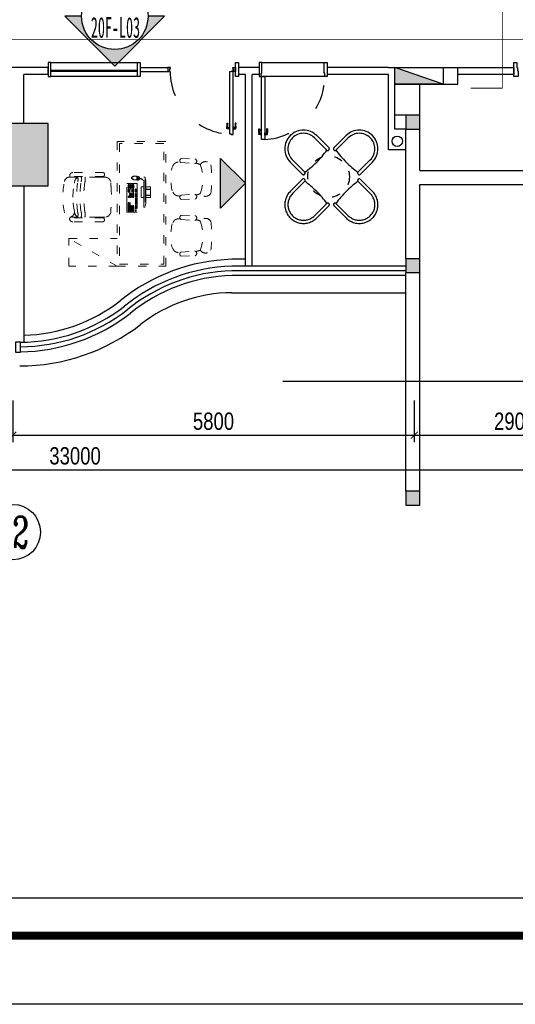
# Model space of a CAD drawing. Header units: millimetres. Extents: x -539149 to -534375, y 505028 to 505469.
# Tile 118 of 135: x -534746 to -534675, y 505039 to 505181. Entities that reach past the tile are written whole.
import ezdxf
from ezdxf.enums import TextEntityAlignment as Align
from ezdxf.lldxf.tags import DXFTag

# ---------------------------------------------------------------- set-up
doc = ezdxf.new("R2010")
doc.units = ezdxf.units.MM
doc.header["$LTSCALE"] = 10
doc.linetypes.add('ACAD_ISO03W100', pattern=[30, 12, -18])
doc.linetypes.add('DASH', pattern=[0.35, 0.25, -0.1])
for name, color, linetype in [('-消火栓', 242, 'Continuous'), ('A-建筑-原墙体', 2, 'Continuous'), ('A-建筑-新增墙体', 3, 'Continuous'), ('A-建筑-柱子、剪力墙', 251, 'Continuous'), ('A-建筑-窗户', 4, 'Continuous'), ('A-建筑-轴号', 3, 'Continuous'), ('A2图框$0$E-图框', 100, 'Continuous'), ('AXIS_TEXT', 50, 'Continuous'), ('B-平面-到顶家具H', 30, 'Continuous'), ('B-平面-完成面造型线', 6, 'Continuous'), ('B-平面-家具L', 30, 'Continuous'), ('B-平面-尺寸', 8, 'Continuous'), ('B-平面-活动家具', 30, 'ACAD_ISO03W100'), ('B-平面-门', 4, 'Continuous'), ('B-平面-门洞线', 8, 'Continuous'), ('E-图框', 100, 'Continuous'), ('E-填充', 251, 'Continuous'), ('E-文本', 7, 'Continuous')]:
    doc.layers.add(name, color=color, linetype=linetype)
doc.layers.add('A-批量打印图层', color=251, linetype='Continuous', plot=False)
doc.layers.add('A2图框$0$图框外线', color=1, linetype='Continuous', plot=False)
doc.styles.add('_TCH_AXIS', font='COMPLEX', dxfattribs={"bigfont": 'GBCBIG'})
doc.styles.add('CCD_DIM', font='txt', dxfattribs={"width": 0.8})
doc.styles.add('COMPLEX', font='COMPLEX')
doc.styles.add('黑体', font='simhei.ttf')
tags = doc.linetypes.add('CENTER', pattern=[2, 1.25, -0.25, 0.25, -0.25]).pattern_tags.tags
tags[10:11] = [DXFTag(74, 4), DXFTag(75, 0), DXFTag(340, '0'), DXFTag(46, 1.0), DXFTag(50, 0.0), DXFTag(44, 0.0), DXFTag(45, 0.0)]
tags[8:9] = [DXFTag(74, 4), DXFTag(75, 0), DXFTag(340, '0'), DXFTag(46, 1.0), DXFTag(50, 0.0), DXFTag(44, 0.0), DXFTag(45, 0.0)]
tags[6:7] = [DXFTag(74, 4), DXFTag(75, 0), DXFTag(340, '0'), DXFTag(46, 1.0), DXFTag(50, 0.0), DXFTag(44, 0.0), DXFTag(45, 0.0)]
tags[4:5] = [DXFTag(74, 4), DXFTag(75, 0), DXFTag(340, '0'), DXFTag(46, 1.0), DXFTag(50, 0.0), DXFTag(44, 0.0), DXFTag(45, 0.0)]
doc.dimstyles.new('1-1', dxfattribs={"dimscale": 0, "dimtxt": 2.5, "dimasz": 1, "dimexe": 1, "dimexo": 1, "dimgap": 0.75, "dimtad": 1, "dimdec": 0, "dimrnd": 0.005, "dimzin": 0, "dimdsep": 46, "dimtxsty": 'CCD_DIM', "dimblk": 'ARCHTICK', "dimcen": 0.13, "dimclrd": 44, "dimclre": 44, "dimclrt": 50, "dimadec": 0, "dimazin": 0, "dimtfac": 1, "dimtdec": 0, "dimtix": 1, "dimtmove": 2, "dimatfit": 3, "dimldrblk": 'HBA_Leader_Dot', "dimfxl": 5, "dimfxlon": 1, "dimtvp": 1, "dimtolj": 1, "dimtzin": 0, "dimarcsym": 0})

# ---------------------------------------------------------------- blocks, each defined once
blk = doc.blocks.new('$TwtSys$00000434')
for p, q in [((-0.5, 0.5), (-0.5, -0.5)), ((-0.5, -0.5), (0.5, 0.5)), ((0.5, 0.5), (-0.5, 0.5)), ((0.5, -0.5), (0.5, 0.5)), ((-0.5, -0.5), (0.5, -0.5))]:
    blk.add_line(p, q)
blk.add_solid([(0.5, -0.5), (0.5, 0.5), (-0.5, -0.5)])
blk = doc.blocks.new('_AXISO')
blk.add_circle((0, 0), 0.5)
at = {"layer": 'AXIS_TEXT', "style": 'COMPLEX', "width": 1.041667}
blk.add_attdef('A', text='', height=0.56, dxfattribs=at).set_placement((-0.25, -0.28), (0.25, -0.28), align=Align.FIT)
blk = doc.blocks.new('_ArchTick')
at = {"color": 0, "linetype": 'ByBlock', "const_width": 0.15}
blk.add_lwpolyline([(-0.5, -0.5), (0.5, 0.5)], dxfattribs=at)
blk = doc.blocks.new('HBA_Leader_Dot')
at = {"color": 0, "linetype": 'ByBlock'}
blk.add_line((-5, 0), (-10, 0), dxfattribs=at)
at = {"color": 0, "linetype": 'ByBlock', "const_width": 5}
blk.add_lwpolyline([(-2.5, 0, 1), (2.5, 0, 1)], format="xyb", close=True, dxfattribs=at)
blk = doc.blocks.new('_FZH')
at = {"layer": 'A-建筑-原墙体'}
blk.add_lwpolyline([(-0.5, -0.5), (0.5, -0.5), (0.5, 0.5), (-0.5, 0.5)], close=True, dxfattribs=at)
at = {"layer": 'A-建筑-柱子、剪力墙'}
blk.add_solid([(-0.5, -0.5), (0.5, -0.5), (-0.5, 0.5), (0.5, 0.5)], dxfattribs=at)
blk = doc.blocks.new('A$C0F355EF4')
at = {"color": 8}
for p, q in [((147, 431), (99, 479)), ((323, 466), (318, 460)), ((321, 436), (331, 428)), ((346, 448), (323, 466)), ((326, 468), (324, 465)), ((330, 476), (325, 469)), ((325, 469), (348, 451)), ((331, 428), (346, 448)), ((331, 429), (366, 402)), ((365, 470), (333, 428)), ((347, 452), (345, 449)), ((346, 448), (346, 448)), ((348, 451), (364, 471)), ((348, 451), (348, 451)), ((364, 471), (354, 479)), ((363, 471), (398, 444)), ((84, 368), (36, 416))]:
    blk.add_line(p, q, dxfattribs=at)
at = {"color": 8, "linetype": 'DASH', "ltscale": 0.1, "elevation": 0}
for points in [[(194, 277), (201, 285), (209, 277), (201, 270)], [(218, 302), (226, 309), (233, 302), (226, 294)], [(228, 311), (235, 318), (243, 311), (235, 304)], [(237, 321), (245, 328), (252, 321), (245, 313)], [(243, 277), (250, 285), (257, 277), (250, 270)], [(252, 287), (260, 294), (267, 287), (260, 279)], [(262, 296), (269, 304), (276, 296), (269, 289)], [(274, 284), (282, 291), (289, 284), (282, 276)], [(281, 315), (288, 323), (295, 315), (288, 308)], [(290, 325), (298, 332), (305, 325), (298, 317)], [(293, 303), (301, 310), (308, 303), (301, 295)], [(300, 334), (307, 342), (314, 334), (307, 327)], [(303, 312), (310, 319), (318, 312), (310, 305)], [(306, 290), (313, 297), (321, 290), (313, 283)], [(309, 344), (317, 351), (324, 344), (317, 336)], [(312, 322), (320, 329), (327, 322), (320, 314)], [(315, 300), (323, 307), (330, 300), (323, 292)], [(318, 278), (325, 285), (333, 278), (325, 271)], [(322, 331), (329, 338), (337, 331), (329, 324)], [(325, 309), (332, 317), (340, 309), (332, 302)], [(327, 288), (335, 295), (342, 288), (335, 280)], [(334, 319), (342, 326), (349, 319), (342, 311)], [(337, 297), (344, 304), (352, 297), (344, 290)], [(346, 307), (354, 314), (361, 307), (354, 299)], [(350, 284), (357, 292), (365, 284), (357, 277)], [(359, 294), (367, 301), (374, 294), (367, 286)], [(53, 137), (61, 144), (68, 137), (61, 129)], [(63, 146), (70, 153), (78, 146), (70, 139)], [(72, 156), (80, 163), (87, 156), (80, 148)], [(90, 173), (97, 181), (105, 173), (97, 166)], [(100, 183), (107, 190), (114, 183), (107, 175)], [(109, 192), (117, 200), (124, 192), (117, 185)], [(119, 202), (126, 209), (133, 202), (126, 194)], [(128, 211), (136, 219), (143, 211), (136, 204)], [(138, 221), (145, 228), (152, 221), (145, 213)], [(147, 230), (155, 238), (162, 230), (155, 223)], [(165, 249), (173, 256), (180, 249), (173, 241)], [(175, 258), (182, 265), (190, 258), (182, 251)], [(184, 268), (192, 275), (199, 268), (192, 260)], [(190, 225), (197, 232), (205, 225), (197, 217)], [(199, 234), (207, 242), (214, 234), (207, 227)], [(203, 212), (210, 219), (218, 212), (210, 204)], [(209, 244), (216, 251), (224, 244), (216, 236)], [(212, 221), (220, 229), (227, 221), (220, 214)], [(215, 199), (223, 207), (230, 199), (223, 192)], [(218, 253), (226, 261), (233, 253), (226, 246)], [(222, 231), (229, 238), (237, 231), (229, 223)], [(225, 209), (232, 216), (239, 209), (232, 201)], [(227, 187), (235, 195), (242, 187), (235, 180)], [(231, 240), (239, 248), (246, 240), (239, 233)], [(234, 218), (242, 226), (249, 218), (242, 211)], [(237, 197), (244, 204), (251, 197), (244, 189)], [(240, 174), (247, 182), (255, 174), (247, 167)], [(244, 228), (251, 235), (258, 228), (251, 220)], [(246, 206), (254, 214), (261, 206), (254, 199)], [(255, 265), (263, 272), (270, 265), (263, 257)], [(256, 216), (263, 223), (271, 216), (263, 208)], [(265, 274), (272, 281), (280, 274), (272, 267)], [(281, 239), (288, 247), (295, 239), (288, 232)], [(290, 249), (298, 256), (305, 249), (298, 241)], [(293, 227), (301, 234), (308, 227), (301, 219)], [(300, 258), (307, 266), (314, 258), (307, 251)], [(303, 236), (310, 244), (318, 236), (310, 229)], [(312, 246), (320, 253), (327, 246), (320, 238)], [(331, 265), (338, 273), (346, 265), (338, 258)], [(340, 275), (348, 282), (355, 275), (348, 267)], [(24, 107), (31, 114), (39, 107), (31, 99)], [(44, 127), (51, 134), (59, 127), (51, 120)], [(47, 82), (55, 89), (62, 82), (55, 75)], [(57, 91), (64, 99), (72, 91), (64, 84)], [(60, 69), (67, 77), (75, 69), (67, 62)], [(66, 101), (74, 108), (81, 101), (74, 94)], [(70, 79), (77, 86), (84, 79), (77, 71)], [(72, 57), (80, 64), (87, 57), (80, 49)], [(76, 110), (83, 118), (91, 110), (83, 103)], [(79, 88), (86, 96), (94, 88), (86, 81)], [(82, 66), (89, 74), (97, 66), (89, 59)], [(85, 120), (93, 127), (100, 120), (93, 113)], [(85, 45), (92, 52), (99, 45), (92, 37)], [(89, 98), (96, 105), (103, 98), (96, 90)], [(92, 76), (99, 83), (106, 76), (99, 68)], [(94, 54), (101, 62), (109, 54), (101, 47)], [(95, 129), (102, 137), (110, 129), (102, 122)], [(97, 32), (105, 39), (112, 32), (105, 24)], [(98, 107), (105, 115), (113, 107), (105, 100)], [(101, 85), (108, 93), (116, 85), (108, 78)], [(104, 64), (111, 71), (118, 64), (111, 56)], [(107, 41), (114, 49), (122, 41), (114, 34)], [(108, 117), (115, 124), (122, 117), (115, 109)], [(111, 95), (118, 102), (125, 95), (118, 87)], [(113, 73), (120, 81), (128, 73), (120, 66)], [(116, 51), (124, 58), (131, 51), (124, 43)], [(120, 104), (127, 112), (135, 104), (127, 97)], [(123, 83), (130, 90), (137, 83), (130, 75)], [(126, 60), (133, 68), (141, 60), (133, 53)], [(132, 92), (139, 100), (147, 92), (139, 85)], [(135, 70), (143, 77), (150, 70), (143, 62)], [(142, 102), (149, 109), (156, 102), (149, 94)], [(145, 79), (152, 87), (160, 79), (152, 72)], [(151, 111), (159, 119), (166, 111), (159, 104)], [(154, 89), (162, 96), (169, 89), (162, 81)], [(161, 121), (168, 128), (175, 121), (168, 113)], [(164, 98), (171, 106), (179, 98), (171, 91)], [(173, 108), (181, 115), (188, 108), (181, 100)]]:
    blk.add_lwpolyline(points, close=True, dxfattribs=at)
at = {"color": 8}
for centre, radius, start, end in [((274, 431), 63.4, 36.6598, 114.5843), ((332, 450), 17.6, 142.4111, 232.4111), ((344, 465), 17.6, 52.4111, 142.4111), ((359, 409), 52.5, 7.2778, 41.4199), ((389, 449), 52.5, 243.4024, 277.5444), ((393, 414), 17.6, 280.042, 4.7802)]:
    blk.add_arc(centre, radius, start, end, dxfattribs=at)
at = {"layer": 'B-平面-活动家具', "color": 31, "linetype": 'ACAD_ISO03W100', "lineweight": 18, "ltscale": 3}
for p, q in [((277, 544), (-29, 238)), ((-16, 225), (290, 531)), ((2, 286), (229, 513)), ((122, 501), (14, 393)), ((170, 454), (122, 501)), ((217, 406), (191, 432)), ((268, 534), (229, 513)), ((290, 531), (277, 544)), ((-19, 247), (2, 286)), ((14, 393), (61, 345)), ((83, 324), (109, 298)), ((109, 298), (217, 406)), ((-29, 238), (-16, 225))]:
    blk.add_line(p, q, dxfattribs=at)
at = {"layer": 'B-平面-活动家具', "color": 8, "linetype": 'ACAD_ISO03W100', "lineweight": 18, "ltscale": 3, "elevation": 0}
blk.add_lwpolyline([(108, 0), (401, 293), (293, 401), (0, 108)], close=True, dxfattribs=at)
blk = doc.blocks.new('A$C09F34568')
at = {"layer": 'B-平面-活动家具', "color": 0}
blk.add_line((373, 579), (377, 573), dxfattribs=at)
blk.add_line((373, 579), (377, 573), dxfattribs=at)
at = {"layer": 'B-平面-活动家具', "color": 31, "lineweight": 18}
for p, q in [((424, 597), (560, 451)), ((379, 558), (506, 406)), ((2, 183), (146, 44)), ((22, 234), (27, 229)), ((42, 228), (192, 97))]:
    blk.add_line(p, q, dxfattribs=at)
for centre, major_axis, start_param, end_param in [((615, -19), (-513, 513), -0.248519, 0.230573), ((293, 513), (-72.7, 72.7), 4.616149, 5.993063), ((409, 568), (-22.9, 22.9), -1.253111, 1.107285), ((526, 437), (-26, 26), 1.786382, 4.316713), ((89, 312), (-72.7, 72.7), 0.272176, 1.64909), ((22, 584), (-413, 413), 2.769747, 3.495492), ((361, 279), (-145, 145), 4.242963, 4.562127), ((574, 254), (-62.8, 62.8), 3.663072, 5.74376), ((31, 197), (22.9, 22.9), 0.445565, 2.805961), ((-604, 1223), (1136, 1136), 4.5741, 4.832732), ((160, 78), (-26, 26), 1.948526, 4.478857), ((324, 243), (-145, 145), 1.689838, 2.019313), ((343, 27), (-62.8, 62.8), 0.521479, 2.602167)]:
    blk.add_ellipse(centre, major_axis=major_axis, ratio=1, start_param=start_param, end_param=end_param, dxfattribs=at)
blk = doc.blocks.new('fsdafgggfag')
at = {"layer": 'B-平面-活动家具', "color": 31, "lineweight": 18}
for p, q in [((902, 1285), (876, 1285)), ((901, 1285), (979, 1285)), ((902, 1353), (1341, 1353)), ((902, 1295), (1385, 1296)), ((980, 1285), (1378, 1285)), ((791, 1200), (791, 1191)), ((791, 1154), (791, 1191)), ((791, 841), (791, 795)), ((903, 710), (876, 710)), ((903, 710), (981, 710)), ((903, 699), (1386, 699)), ((903, 641), (1343, 642)), ((981, 710), (1380, 710))]:
    blk.add_line(p, q, dxfattribs=at)
at = {"layer": 'B-平面-活动家具', "color": 8, "lineweight": 18}
blk.add_line((700, 0), (1400, 400), dxfattribs=at)
at = {"layer": 'B-平面-活动家具', "lineweight": 18}
blk.add_lwpolyline([(700, 0), (0, 0), (0, 1800), (700, 1800)], close=True, dxfattribs=at)
at = {"layer": 'B-平面-活动家具', "color": 8, "lineweight": 18}
blk.add_lwpolyline([(670, 30), (30, 30), (30, 1770), (670, 1770)], close=True, dxfattribs=at)
at = {"layer": 'B-平面-活动家具', "color": 31, "lineweight": 18}
blk.add_lwpolyline([(700, 0), (1400, 0), (1400, 400), (700, 400)], dxfattribs=at)
for centre, major_axis, start_param, end_param in [((876, 1200), (85, 0.1), 1.569327, 3.140123), ((915, 1324), (31.6, 0.1), 1.994066, 4.284518), ((1343, 1309), (43.7, 0), -0.324102, 1.616369), ((2983, 998), (-2198, 0), -0.070936, 0.071364), ((384, 997), (1103, 0), -0.207941, 0.207799), ((876, 795), (-85, 0.1), 0.000701, 1.571497), ((916, 670), (-31.6, 0), -1.145726, 1.144726), ((916, 681), (22.3, 22.3), 0.327132, 0.366151), ((1345, 685), (-43.7, 0.1), 1.526184, 3.466655)]:
    blk.add_ellipse(centre, major_axis=major_axis, ratio=1, start_param=start_param, end_param=end_param, dxfattribs=at)
at = {"layer": 'B-平面-活动家具', "color": 8, "lineweight": 18}
for centre, major_axis, start_param, end_param in [((1346, 1253), (-182, 0), -0.177435, 0.271687), ((1346, 1253), (-129, 0), -0.246298, 0.271718), ((1396, 1253), (129, 0), 2.894447, 3.412463), ((1203, 1195), (-117, 0), 3.193588, 4.021736), ((1392, 1213), (-69.2, 23), 3.634706, 6.773739), ((-330, 1000), (1514, 0), -0.140231, 0.140105), ((-330, 1000), (1568, 0), -0.140343, 0.139993), ((-280, 1000), (1568, 0), -0.140102, 0.140234), ((138, 973), (-1204, 1), 3.162488, 3.332041), ((138, 1022), (1204, 1), -0.190736, -0.021183), ((1346, 747), (182, 0), 2.894782, 3.345654), ((1346, 747), (-129, 0), -0.246021, 0.291372), ((1396, 747), (129, 0), 2.894229, 3.431621), ((1203, 800), (117, 0), -0.886948, -0.051582), ((1392, 782), (72.7, 5.5), 2.895583, 6.034617)]:
    blk.add_ellipse(centre, major_axis=major_axis, ratio=1, start_param=start_param, end_param=end_param, dxfattribs=at)
at = {"layer": 'B-平面-活动家具', "color": 8, "lineweight": 18, "rotation": 225.5141236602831}
blk.add_blockref('A$C09F34568', (-354, 1685), dxfattribs=at)
at = {"layer": 'B-平面-活动家具', "color": 31, "lineweight": 18, "rotation": 45.00000000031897}
blk.add_blockref('A$C0F355EF4', (487, 705), dxfattribs=at)
at = {"layer": 'B-平面-活动家具', "color": 8, "lineweight": 18, "xscale": -1, "rotation": 314.4858763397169}
blk.add_blockref('A$C09F34568', (-354, 15), dxfattribs=at)
blk = doc.blocks.new('A$C47AD6A62')
at = {"layer": 'B-平面-门', "color": 8}
for p, q in [((-4, 0), (-4, -30)), ((4, 0), (4, -30)), ((-4, -30), (-1, -30)), ((-1, -4), (-1, -30)), ((1, -4), (1, -30)), ((1, -30), (4, -30))]:
    blk.add_line(p, q, dxfattribs=at)
blk.add_circle((0, 0), 4, dxfattribs=at)
blk = doc.blocks.new('*E530')
at = {"layer": 'B-平面-到顶家具H'}
for p, q in [((1460, 130), (2710, 130)), ((2710, -70), (1460, -70))]:
    blk.add_line(p, q, dxfattribs=at)
at = {"layer": 'B-平面-完成面造型线'}
for p, q in [((1420, 60), (1020, 60)), ((1420, 0), (1020, 0))]:
    blk.add_line(p, q, dxfattribs=at)
at = {"layer": 'B-平面-完成面造型线', "color": 4}
for p, q in [((1460, 56), (2710, 56)), ((1460, 44), (2710, 44))]:
    blk.add_line(p, q, dxfattribs=at)
at = {"layer": 'B-平面-完成面造型线'}
for points in [[(0, 130), (40, 130), (40, -70), (0, -70)], [(1420, 130), (1460, 130), (1460, -70), (1420, -70)], [(2750, 130), (2710, 130), (2710, -70), (2750, -70)]]:
    blk.add_lwpolyline(points, close=True, dxfattribs=at)
for points in [[(80, 15), (80, 0), (40, 0), (40, 60), (60, 60), (60, 50), (70, 50), (70, 15), (80, 15)], [(980, 15), (980, 0), (1020, 0), (1020, 60), (1000, 60), (1000, 50), (990, 50), (990, 15), (980, 15)]]:
    blk.add_lwpolyline(points, dxfattribs=at)
at = {"layer": 'B-平面-门', "color": 8}
for p, q in [((36, 887), (36, 870)), ((47, 887), (36, 887)), ((47, 887), (47, 870)), ((65, 887), (60, 887)), ((60, 871), (60, 886)), ((65, 870), (60, 870)), ((65, 869), (65, 888)), ((66, 889), (66, 889)), ((66, 868), (66, 868)), ((68, 862), (68, 895)), ((76, 897), (70, 897)), ((70, 860), (76, 860)), ((76, 897), (76, 860)), ((127, 897), (133, 897)), ((127, 897), (127, 860)), ((133, 860), (127, 860)), ((135, 862), (135, 895)), ((137, 889), (137, 889)), ((137, 868), (137, 868)), ((138, 869), (138, 888)), ((138, 887), (143, 887)), ((138, 870), (143, 870)), ((143, 871), (143, 886)), ((156, 887), (156, 870)), ((156, 887), (167, 887)), ((167, 887), (167, 870)), ((36, 804), (47, 804)), ((167, 804), (156, 804))]:
    blk.add_line(p, q, dxfattribs=at)
for points in [[(60, 886, -0.311671), (58, 884), (47, 884)], [(60, 871, 0.34884), (58, 873), (47, 873)], [(143, 886, 0.311671), (145, 884), (156, 884)], [(143, 871, -0.34884), (145, 873), (156, 873)], [(36, 806, -0.28759), (35, 810, 0.060586), (35, 817, -0.212877), (36, 817)], [(47, 806, 0.28759), (49, 810, -0.060586), (49, 817, 0.212877), (48, 817)], [(156, 806, -0.28759), (154, 810, 0.060586), (154, 817, -0.212877), (155, 817)], [(167, 806, 0.28759), (168, 810, -0.060586), (168, 817, 0.212877), (167, 817)]]:
    blk.add_lwpolyline(points, format="xyb", dxfattribs=at)
at = {"layer": 'B-平面-门'}
blk.add_lwpolyline([(127, 65), (127, 959), (107, 959), (107, 967), (76, 967), (76, 57), (107, 57), (107, 65), (127, 65)], dxfattribs=at)
at = {"layer": 'B-平面-门', "color": 8}
for centre, radius, start, end in [((21, 862), 17.8, 336.1775, 28.0384), ((-17, 861), 54.2, 353.7443, 10.1567), ((318, 826), 282, 174.1516, 184.5775), ((63, 862), 17.8, 151.9616, 203.8225), ((101, 861), 54.2, 169.8433, 186.2557), ((-606, 835), 654, 3.1128, 3.1201), ((-234, 826), 282, 355.4225, 5.8484), ((60, 886), 0.201, 90, 180), ((60, 871), 0.201, 180, 270), ((66, 888), 1.01, 90, 180), ((66, 869), 1.01, 180, 270), ((66, 890), 1.61, 270, 0), ((66, 867), 1.61, 0, 90), ((70, 895), 2.01, 90, 180), ((70, 862), 2.01, 180, 270), ((133, 895), 2.01, 0, 90), ((133, 862), 2.01, 270, 0), ((137, 890), 1.61, 180, 270), ((137, 867), 1.61, 90, 180), ((137, 888), 1.01, 0, 90), ((137, 869), 1.01, 270, 0), ((143, 886), 0.201, 0, 90), ((143, 871), 0.201, 270, 0), ((437, 826), 282, 174.1516, 184.5775), ((809, 835), 654, 176.8799, 176.8872), ((102, 861), 54.2, 353.7443, 10.1567), ((140, 862), 17.8, 336.1775, 28.0384), ((182, 862), 17.8, 151.9616, 203.8225), ((220, 861), 54.2, 169.8433, 186.2557), ((-115, 826), 282, 355.4225, 5.8484)]:
    blk.add_arc(centre, radius, start, end, dxfattribs=at)
at = {"layer": 'B-平面-门', "color": 8, "linetype": 'ACAD_ISO03W100', "ltscale": 3}
blk.add_arc((72, 54), 913, 0.1569, 87.8661, dxfattribs=at)
blk.add_blockref('A$C47AD6A62', (72, 54))
blk = doc.blocks.new('sdtst')
at = {"layer": 'B-平面-门', "color": 8}
for p, q in [((862, -131), (873, -131)), ((987, -131), (976, -131)), ((862, -214), (862, -198)), ((873, -214), (862, -214)), ((873, -214), (873, -198)), ((885, -198), (885, -214)), ((890, -198), (886, -198)), ((890, -214), (886, -214)), ((890, -197), (890, -215)), ((892, -196), (891, -196)), ((891, -216), (892, -216)), ((893, -190), (893, -222)), ((895, -188), (902, -188)), ((902, -224), (895, -224)), ((902, -224), (902, -188)), ((954, -188), (947, -188)), ((947, -224), (947, -188)), ((947, -224), (954, -224)), ((956, -190), (956, -222)), ((958, -196), (958, -196)), ((958, -216), (958, -216)), ((959, -197), (959, -215)), ((959, -198), (964, -198)), ((959, -214), (964, -214)), ((964, -198), (964, -214)), ((976, -214), (976, -198)), ((976, -214), (987, -214)), ((987, -214), (987, -198))]:
    blk.add_line(p, q, dxfattribs=at)
for points in [[(862, -133, 0.28759), (860, -137, -0.060586), (861, -144, 0.212877), (862, -145)], [(873, -133, -0.28759), (875, -137, 0.060586), (874, -144, -0.212877), (874, -145)], [(976, -133, 0.28759), (974, -137, -0.060586), (975, -144, 0.212877), (976, -145)], [(987, -133, -0.28759), (989, -137, 0.060586), (988, -144, -0.212877), (988, -145)], [(885, -198, -0.34884), (884, -200), (873, -200)], [(885, -213, 0.311671), (884, -211), (873, -211)], [(964, -198, 0.34884), (966, -200), (976, -200)], [(964, -213, -0.311671), (966, -211), (976, -211)]]:
    blk.add_lwpolyline(points, format="xyb", dxfattribs=at)
for centre, radius, start, end in [((1143, -153), 282, 175.4225, 185.8484), ((592, -153), 282, 354.1516, 4.5775), ((1257, -153), 282, 175.4225, 185.8484), ((706, -153), 282, 354.1516, 4.5775), ((846, -189), 17.8, 331.9616, 23.8225), ((809, -188), 54.2, 349.8433, 6.2557), ((889, -189), 17.8, 156.1775, 208.0384), ((926, -188), 54.2, 173.7443, 190.1567), ((220, -162), 654, 356.8799, 356.8872), ((886, -198), 0.201, 90, 180), ((886, -214), 0.201, 180, 270), ((891, -197), 1.01, 90, 180), ((891, -215), 1.01, 180, 270), ((892, -194), 1.61, 270, 0), ((892, -217), 1.61, 0, 90), ((895, -190), 2.01, 90, 180), ((895, -222), 2.01, 180, 270), ((954, -190), 2.01, 0, 90), ((954, -222), 2.01, 270, 0), ((958, -194), 1.61, 180, 270), ((958, -217), 1.61, 90, 180), ((958, -197), 1.01, 0, 90), ((958, -215), 1.01, 270, 0), ((964, -198), 0.201, 0, 90), ((964, -214), 0.201, 270, 0), ((923, -188), 54.2, 349.8433, 6.2557), ((961, -189), 17.8, 331.9616, 23.8225), ((1630, -162), 654, 183.1128, 183.1201), ((1003, -189), 17.8, 156.1775, 208.0384), ((1041, -188), 54.2, 173.7443, 190.1567)]:
    blk.add_arc(centre, radius, start, end, dxfattribs=at)
blk = doc.blocks.new('*U486')
at = {"layer": 'B-平面-完成面造型线'}
for points in [[(-940, 80), (-940, -70), (-980, -70), (-980, 130), (-950, 130), (-950, 80), (-940, 80)], [(-40, 80), (-40, -70), (0, -70), (0, 130), (-30, 130), (-30, 80), (-40, 80)]]:
    blk.add_lwpolyline(points, dxfattribs=at)
at = {"layer": 'B-平面-门'}
blk.add_lwpolyline([(-35, 1040), (-35, 130), (-80, 130), (-80, 1040)], close=True, dxfattribs=at)
at = {"layer": 'B-平面-门', "color": 8, "linetype": 'ACAD_ISO03W100', "ltscale": 3}
blk.add_arc((-35, 130), 911, 92.831, 180, dxfattribs=at)
at = {"layer": 'B-平面-门洞线', "color": 8}
for p, q in [((-950, 130), (-30, 130)), ((-40, -70), (-940, -70))]:
    blk.add_line(p, q, dxfattribs=at)
at = {"layer": 'B-平面-门', "extrusion": (0, 0, -1), "zscale": -1, "rotation": 180}
blk.add_blockref('sdtst', (982, 756), dxfattribs=at)
blk = doc.blocks.new('*U487')
at = {"layer": 'B-平面-活动家具'}
for p, q in [((-2.7, 2.52), (-2.7, 0)), ((-2.43, 2.7), (-2.52, 2.7)), ((-2.25, 0), (-2.25, 2.52)), ((2.25, 2.52), (2.25, 0)), ((2.52, 2.7), (2.43, 2.7)), ((2.7, 0), (2.7, 2.52))]:
    blk.add_line(p, q, dxfattribs=at)
for centre, radius, start, end in [((-2.52, 2.52), 0.18, 90, 180), ((-2.43, 2.52), 0.18, 0, 90), ((0, -11.4525), 14.1525, 80.852157, 99.147843), ((2.43, 2.52), 0.18, 90, 180), ((2.52, 2.52), 0.18, 0, 90), ((0, 0), 2.7, 180, 0), ((0, 0), 2.25, 180, 0)]:
    blk.add_arc(centre, radius, start, end, dxfattribs=at)
blk = doc.blocks.new('*U488')
at = {"color": 0, "linetype": 'ByBlock', "lineweight": -2}
for p, rotation in [((10305.565, 3220.545), 180), ((10299.865, 3214.845), 270), ((10311.265, 3214.845), 90)]:
    blk.add_blockref('*U487', p, dxfattribs=dict(at, rotation=rotation))
blk.add_blockref('*U487', (10305.565, 3209.145), dxfattribs=at)
blk = doc.blocks.new('A2图框')
at = {"layer": 'A2图框$0$E-图框', "color": 4, "const_width": 1.13}
blk.add_lwpolyline([(-363.4, 295.3), (209.38, 295.3), (209.38, -104.9), (-363.4, -104.9)], close=True, dxfattribs=at)
at = {"layer": 'A2图框$0$图框外线', "color": 1}
blk.add_lwpolyline([(-374.72, 305.2), (219.28, 305.2), (219.28, -114.8), (-374.72, -114.8)], close=True, dxfattribs=at)
blk.add_lwpolyline([(-374.72, 305.2), (219.28, 305.2), (219.28, -114.8), (-374.72, -114.8)], close=True, dxfattribs=at)
blk.add_lwpolyline([(-374.72, 305.2), (219.28, 305.2), (219.28, -114.8), (-374.72, -114.8)], close=True, dxfattribs=at)
blk = doc.blocks.new('asdsadsadadfsaf777779')
at = {"layer": 'E-填充'}
h = blk.add_hatch(color=251, dxfattribs=at)
edge = h.paths.add_edge_path()
edge.add_line((-537108.53, 505174), (-537115.73, 505181.2))
edge.add_line((-537115.73, 505181.2), (-537113.33, 505181.2))
edge.add_ellipse((-537108.53, 505181.2), major_axis=(-3.39, -3.39), ratio=1, start_angle=315, end_angle=405)
edge.add_ellipse((-537108.53, 505181.2), major_axis=(-3.39, -3.39), ratio=1, start_angle=45, end_angle=135)
edge.add_line((-537103.73, 505181.2), (-537101.33, 505181.2))
edge.add_line((-537101.33, 505181.2), (-537108.53, 505174))
at = {"layer": 'E-图框', "color": 1, "linetype": 'CENTER', "ltscale": 0.5, "const_width": 0.1}
blk.add_lwpolyline([(-537055.79, 505280.37), (-537052.56, 505280.37), (-537052.56, 505170.81), (-537057.1, 505170.81)], dxfattribs=at)
at = {"layer": 'E-图框', "linetype": 'CENTER', "ltscale": 0.5, "const_width": 0.1}
blk.add_lwpolyline([(-537234.15, 505173.07), (-537234.15, 505177.8), (-537047.81, 505177.8), (-537047.81, 505173.75)], dxfattribs=at)
at = {"layer": 'E-文本', "color": 3}
blk.add_lwpolyline([(-537113.33, 505181.2), (-537115.73, 505181.2), (-537108.53, 505174), (-537101.33, 505181.2), (-537103.73, 505181.2)], dxfattribs=at)
blk.add_ellipse((-537108.53, 505181.2), major_axis=(3.39, 3.39), ratio=1, start_param=5.497787, end_param=11.780972, dxfattribs=at)
at = {"layer": 'E-文本', "style": '黑体', "width": 0.470899}
blk.add_text('20F-L03', height=3, dxfattribs=at).set_placement((-537111.99, 505178.08), (-537104.88, 505178.08), align=Align.FIT)
blk = doc.blocks.new('A$C3D6C2CD6')
at = {"layer": 'E-文本'}
blk.add_hatch(color=3, dxfattribs=at).paths.add_polyline_path([(3.6, 3.6), (0, 0), (3.6, -3.6)])
at = {"layer": 'E-文本', "color": 3}
blk.add_lwpolyline([(3.6, 3.6), (0, 0), (3.6, -3.6), (3.6, 3.6)], dxfattribs=at)

msp = doc.modelspace()

# ---------------------------------------------------------------- hatches: boundary and pattern name
at = {"layer": 'E-填充', "ltscale": 0.01}
for points in [[(-534690.473, 505166.899), (-534690.473, 505164.899), (-534688.473, 505164.899), (-534688.473, 505166.899)], [(-534690.473, 505146.168), (-534690.473, 505144.168), (-534688.473, 505144.168), (-534688.473, 505146.168)], [(-534690.473, 505112.599), (-534690.473, 505110.599), (-534688.473, 505110.599), (-534688.473, 505112.599)]]:
    msp.add_hatch(color=256, dxfattribs=at).paths.add_polyline_path(points)

# ---------------------------------------------------------------- linework, layer by layer
at = {"color": 31, "ltscale": 0.01}
msp.add_line((-534715.618, 505141.269, 0.069), (-534690.473, 505141.269, 0.069), dxfattribs=at)
at = {"color": 3}
msp.add_line((-534968.648, 505053.909), (-534449.86, 505053.909), dxfattribs=at)
at = {"color": 1, "ltscale": 0.01, "elevation": 0.069}
msp.add_lwpolyline([(-534532.751, 505128.431), (-534614.13, 505128.431), (-534617.206, 505124.063), (-534617.206, 505133.167), (-534619.845, 505128.431), (-534708.247, 505128.431)], dxfattribs=at)
at = {"color": 31, "ltscale": 0.01}
for centre, radius, start, end in [((-534715.504, 505119.7, 0.069), 21.569, 90.30192, 128.05571), ((-534746.273, 505159.199, 0.069), 28.5, 269.9995, 307.81409)]:
    msp.add_arc(centre, radius, start, end, dxfattribs=at)
at = {"layer": 'A-建筑-原墙体', "ltscale": 0.01}
for p, q in [((-534690.473, 505166.899, 0.069), (-534692.073, 505166.899, 0.069)), ((-534692.073, 505164.899, 0.069), (-534692.073, 505166.899, 0.069)), ((-534690.473, 505166.899, 0.069), (-534690.473, 505164.899, 0.069)), ((-534688.473, 505166.899, 0.069), (-534690.473, 505166.899, 0.069)), ((-534688.473, 505164.899, 0.069), (-534688.473, 505166.899, 0.069)), ((-534690.473, 505164.899, 0.069), (-534692.073, 505164.899, 0.069)), ((-534690.473, 505157.899, 0.069), (-534690.473, 505164.899, 0.069)), ((-534690.473, 505164.899, 0.069), (-534688.473, 505164.899, 0.069)), ((-534688.473, 505158.899, 0.069), (-534688.473, 505164.899, 0.069)), ((-534690.473, 505146.168, 0.069), (-534690.473, 505157.899, 0.069)), ((-534688.473, 505158.899, 0.069), (-534664.073, 505158.899, 0.069)), ((-534688.473, 505156.899, 0.069), (-534664.073, 505156.899, 0.069)), ((-534688.473, 505146.168, 0.069), (-534688.473, 505156.899, 0.069)), ((-534690.473, 505146.168, 0.069), (-534690.473, 505144.168, 0.069)), ((-534688.473, 505146.168, 0.069), (-534690.473, 505146.168, 0.069)), ((-534688.473, 505144.168, 0.069), (-534688.473, 505146.168, 0.069)), ((-534690.473, 505144.168, 0.069), (-534688.473, 505144.168, 0.069)), ((-534690.473, 505112.599, 0.069), (-534690.473, 505144.168, 0.069)), ((-534688.473, 505112.599, 0.069), (-534688.473, 505144.168, 0.069)), ((-534690.473, 505112.599, 0.069), (-534690.473, 505110.599, 0.069)), ((-534688.473, 505112.599, 0.069), (-534690.473, 505112.599, 0.069)), ((-534688.473, 505110.599, 0.069), (-534688.473, 505112.599, 0.069)), ((-534690.473, 505110.599, 0.069), (-534688.473, 505110.599, 0.069))]:
    msp.add_line(p, q, dxfattribs=at)
msp.add_circle((-534691.723, 505163.149, 0.069), 0.75, dxfattribs=at)
at = {"layer": 'A-建筑-新增墙体', "ltscale": 0.01}
for p, q in [((-534742.173, 505173.799, 0.069), (-534750.173, 505173.799, 0.069)), ((-534742.173, 505172.799, 0.069), (-534742.173, 505173.799, 0.069)), ((-534711.673, 505173.799, 0.069), (-534714.673, 505173.799, 0.069)), ((-534714.673, 505173.799, 0.069), (-534714.673, 505172.799, 0.069)), ((-534714.673, 505173.799, 0.069), (-534714.673, 505172.799, 0.069)), ((-534711.673, 505173.799, 0.069), (-534711.673, 505172.799, 0.069)), ((-534711.673, 505173.799, 0.069), (-534711.673, 505172.799, 0.069)), ((-534692.973, 505173.799, 0.069), (-534701.873, 505173.799, 0.069)), ((-534701.873, 505173.799, 0.069), (-534701.873, 505172.799, 0.069)), ((-534692.973, 505173.799, 0.069), (-534674.873, 505173.799, 0.069)), ((-534692.073, 505166.899, 0.069), (-534692.073, 505173.799, 0.069)), ((-534682.973, 505171.399, 0.069), (-534682.973, 505173.799, 0.069)), ((-534674.873, 505173.799, 0.069), (-534674.873, 505172.799, 0.069)), ((-534742.173, 505172.799, 0.069), (-534745.673, 505172.799, 0.069)), ((-534745.673, 505165.699, 0.069), (-534745.673, 505172.799, 0.069)), ((-534713.673, 505172.799, 0.069), (-534714.673, 505172.799, 0.069)), ((-534713.673, 505145.099, 0.069), (-534713.673, 505172.799, 0.069)), ((-534711.673, 505172.799, 0.069), (-534712.673, 505172.799, 0.069)), ((-534712.673, 505145.099, 0.069), (-534712.673, 505172.799, 0.069)), ((-534692.973, 505172.799, 0.069), (-534701.873, 505172.799, 0.069)), ((-534692.973, 505161.899, 0.069), (-534692.973, 505172.799, 0.069)), ((-534674.873, 505172.798, 0.069), (-534682.973, 505172.799, 0.069)), ((-534692.073, 505171.399, 0.069), (-534682.973, 505171.399, 0.069)), ((-534688.473, 505166.899, 0.069), (-534688.473, 505171.399, 0.069)), ((-534690.473, 505161.899, 0.069), (-534692.973, 505161.899, 0.069)), ((-534745.673, 505156.699, 0.069), (-534745.673, 505134.118, 0.069))]:
    msp.add_line(p, q, dxfattribs=at)
at = {"layer": 'A-建筑-窗户', "ltscale": 0.01}
for p, q in [((-534690.473, 505145.099, 0.069), (-534715.618, 505145.099, 0.069)), ((-534690.473, 505144.439, 0.069), (-534715.618, 505144.439, 0.069)), ((-534690.473, 505143.769, 0.069), (-534715.618, 505143.769, 0.069))]:
    msp.add_line(p, q, dxfattribs=at)
at = {"layer": 'A-建筑-窗户', "ltscale": 0.01, "elevation": 0.069}
msp.add_lwpolyline([(-534746.873, 505132.709), (-534746.173, 505132.709), (-534746.173, 505134.109), (-534746.873, 505134.109)], close=True, dxfattribs=at)
at = {"layer": 'A-建筑-窗户', "ltscale": 0.01}
for centre, radius, start, end in [((-534714.846, 505119.303, 0.069), 25.807, 91.71435, 129.17424), ((-534714.846, 505119.303, 0.069), 25.148, 91.75994, 129.21007), ((-534714.845, 505119.302, 0.069), 24.479, 91.80877, 129.24843), ((-534746.368, 505158.975, 0.069), 24.868, 270.44811, 307.7368), ((-534746.273, 505158.799, 0.069), 25.33, 270.2262, 307.81449), ((-534746.6, 505159.404, 0.069), 26.678, 270.91608, 307.57201)]:
    msp.add_arc(centre, radius, start, end, dxfattribs=at)
at = {"layer": 'A-批量打印图层'}
msp.add_lwpolyline([(-534979.961, 505458.51), (-534385.961, 505458.51), (-534385.961, 505038.51), (-534979.961, 505038.51)], close=True, dxfattribs=at)
at = {"layer": 'B-平面-完成面造型线', "ltscale": 0.01, "elevation": 0.069}
msp.add_lwpolyline([(-534674.473, 505173.799), (-534674.373, 505173.799), (-534674.373, 505173.299), (-534674.273, 505173.299), (-534674.273, 505172.499), (-534674.873, 505172.499), (-534674.873, 505174.499), (-534674.473, 505174.499), (-534674.473, 505173.799)], dxfattribs=at)
at = {"layer": 'B-平面-家具L', "ltscale": 0.01}
msp.add_line((-534713.673, 505146.099, 0.069), (-534715.618, 505146.099, 0.069), dxfattribs=at)
for centre, radius, start, end in [((-534714.846, 505119.303, 0.069), 26.807, 91.71435, 129.17424), ((-534746.273, 505158.799, 0.069), 23.67, 271.45256, 307.81449)]:
    msp.add_arc(centre, radius, start, end, dxfattribs=at)
at = {"layer": 'B-平面-活动家具', "ltscale": 0.01}
msp.add_circle((-534701.638, 505158.021, 0.069), 3, dxfattribs=at)

# ---------------------------------------------------------------- block references
at = {"layer": '-消火栓', "ltscale": 0.01, "xscale": -7.000000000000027, "yscale": 2.4, "zscale": 7, "rotation": 5.008449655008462e-06}
msp.add_blockref('$TwtSys$00000434', (-534688.573, 505172.599, 0.069), dxfattribs=at)
msp.add_blockref('asdsadsadadfsaf777779', (2376, 0))
at = {"ltscale": 0.01, "xscale": 0.01, "yscale": 0.01, "zscale": 0.01, "rotation": 180}
for name, p in [('*E530', (-534714.673, 505173.799, 0.069)), ('*U486', (-534711.673, 505173.799, 0.069))]:
    msp.add_blockref(name, p, dxfattribs=at)
at = {"ltscale": 0.01, "rotation": 45}
msp.add_blockref('*U488', (-539715.139, 495597.641, 0.069), dxfattribs=at)
at = {"layer": 'A-建筑-原墙体', "ltscale": 0.01, "xscale": 8.000000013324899, "yscale": 9.000076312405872, "zscale": 9.000076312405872}
msp.add_blockref('_FZH', (-534746.173, 505161.199, 0.069), dxfattribs=at)
at = {"layer": 'A-建筑-窗户', "ltscale": 0.5}
msp.add_blockref('A2图框', (-534605.245, 505153.313), dxfattribs=at)
at = {"layer": 'A-建筑-轴号', "ltscale": 0.01}
ref = msp.add_blockref('_AXISO', (-534747.273, 505106.699, 0.069), dxfattribs=dict(at, xscale=8, yscale=8, zscale=8))
ref.add_attrib('A', '12', dxfattribs={"layer": 'AXIS_TEXT', "height": 4.5255, "style": '_TCH_AXIS', "width": 0.724138}).set_placement((-534749.536, 505104.436, 0.069), (-534745.01, 505104.436, 0.069), align=Align.FIT)
at = {"layer": 'B-平面-活动家具', "ltscale": 0.01, "xscale": -0.01, "yscale": 0.01, "zscale": 0.01}
msp.add_blockref('fsdafgggfag', (-534725.173, 505145.099, 0.069), dxfattribs=at)
at = {"layer": 'E-文本', "color": 3, "xscale": -1}
msp.add_blockref('A$C3D6C2CD6', (-534713.673, 505157.068), dxfattribs=at)

# ---------------------------------------------------------------- dimensions: what is measured, and where the dimension line sits
at = {"layer": 'B-平面-尺寸', "ltscale": 0.01}
for p1, p2, distance in [((-534903.273, 505130.699, 0.069), (-534573.273, 505130.699, 0.069), -15), ((-534747.273, 505130.699, 0.069), (-534689.273, 505130.699, 0.069), -10), ((-534689.273, 505130.699, 0.069), (-534660.273, 505130.699, 0.069), -10)]:
    msp.add_aligned_dim(p1=p1, p2=p2, distance=distance, dimstyle='1-1', override={"dimscale": 1, "dimlfac": 100}, dxfattribs=at).render()

doc.saveas('drawing.dxf')
